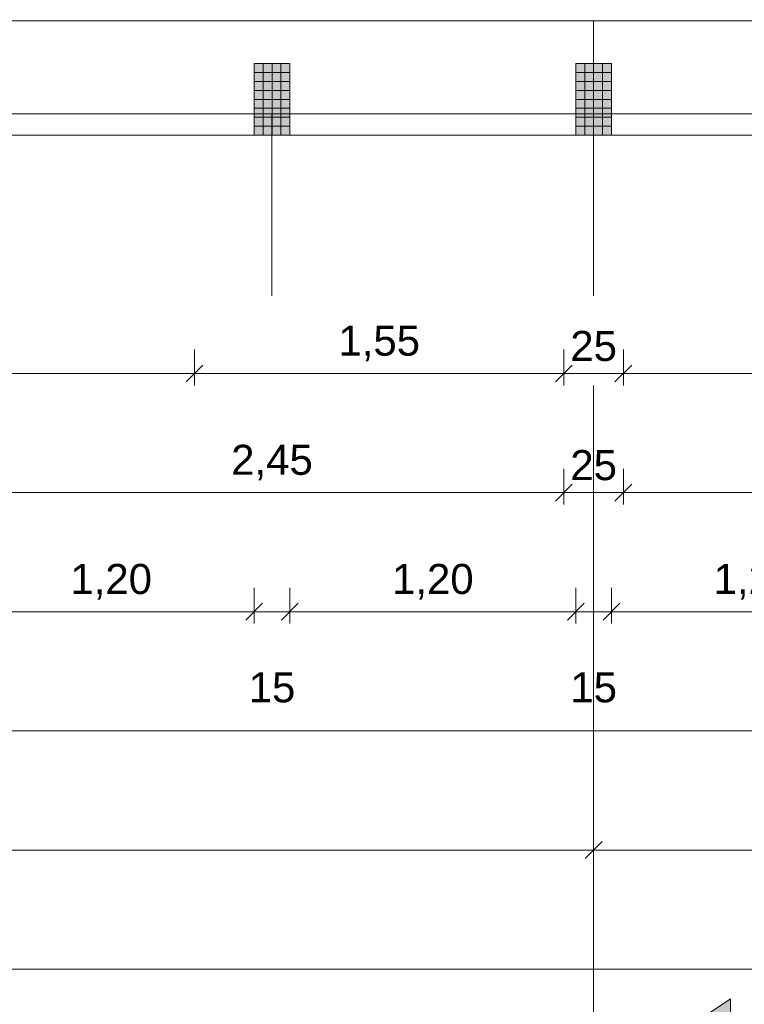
# Model space of a CAD drawing. Header units: metres. Extents: x -167 to 152, y -127 to 99.
# Tile 48 of 225: x -18.61 to -15.57, y -25.92 to -21.79. Entities that reach past the tile are written whole.
import ezdxf

# ---------------------------------------------------------------- set-up
doc = ezdxf.new("R2010")
doc.units = ezdxf.units.M
doc.header["$PDMODE"] = 1
doc.header["$PDSIZE"] = -2
doc.linetypes.add('Achsen 01', pattern=[5.291531, 3.175, -1.058062, 0.352704, -0.705764])
doc.linetypes.add('Raster 01', pattern=[2, 1, -1])
doc.layers.get('0').update_dxf_attribs({"lineweight": 25})
for name, color, linetype, lineweight, true_color in [('014_Fassadenarbeiten-000 Aufsicht Betonfertigteile', 7, 'Continuous', 9, 0xc0c0c0), ('031_Metallbauarbeiten-330 Aufsicht Metallbauarbeiten', 7, 'Continuous', 9, 0xa6a6a6), ('AV1-Achsen', 1, 'Achsen 01', 18, 0xff0000), ('AV1-Raster', 7, 'Raster 01', 9, 0xa6a6a6)]:
    doc.layers.add(name, color=color, linetype=linetype, lineweight=lineweight, true_color=true_color)
for name, color, linetype, lineweight in [('014_Fassadenarbeiten-330 Betonfertigteile vertikal', 7, 'Continuous', 9), ('030_Sonnenschutzarbeiten-BLENDSCHUTZ', 7, 'Continuous', 5), ('_1.35m (3D)', 7, 'Continuous', 9), ('_GRU (2D)', 7, 'Continuous', 9), ('_OG 1 (2D)', 7, 'Continuous', 9), ('_OG 1 - DS (2D)', 7, 'Continuous', 9), ('AV1-Schnitt Achsen', 7, 'Achsen 01', 18), ('Bemaßung-Bemaßung', 7, 'Continuous', 9)]:
    doc.layers.add(name, color=color, linetype=linetype, lineweight=lineweight)
doc.layers.get('0').freeze()
doc.styles.add('Arial', font='arial.ttf')
doc.dimstyles.new('COE 50', dxfattribs={"dimtxt": 126.090495, "dimasz": 0.001414, "dimexe": 0.001, "dimexo": 0.01, "dimgap": 0.001, "dimtad": 1, "dimdec": 3, "dimtxsty": 'Arial', "dimblk": 'VW_SLASH-4', "dimblk1": 'VW_SLASH-4', "dimblk2": 'VW_SLASH-4', "dimcen": 0, "dimadec": 3, "dimazin": 0, "dimtfac": 0.8, "dimtdec": 3, "dimtix": 1, "dimtmove": 0, "dimatfit": 0, "dimldrblk": 'VW_SLASH-3', "dimfxl": 0.002, "dimfxlon": 1, "dimfrac": 2, "dimtolj": 1, "dimarcsym": 0})
pattern_1 = [(-90, (0, 0), (0.0375, 0), [])]
pattern_2 = [(0, (0, 0), (2e-18, -0.0375), [])]

# ---------------------------------------------------------------- blocks, each defined once
blk = doc.blocks.new('Group-2')
at = {"layer": 'AV1-Raster'}
for p, q in [((-17.55, -22.95), (-17.55, 1.35)), ((-16.2, -22.95), (-16.2, 1.35))]:
    blk.add_line(p, q, dxfattribs=at)
blk = doc.blocks.new('1.35m (3D)')
at = {"layer": 'AV1-Raster', "color": 7}
blk.add_blockref('Group-2', (0, 0), dxfattribs=at)
blk = doc.blocks.new('VW_SLASH-4')
at = {"color": 0, "linetype": 'ByBlock', "lineweight": -2, "transparency": 16777216}
blk.add_line((0, 0), (-1, 0), dxfattribs=at)
at = {"color": 0, "linetype": 'Continuous', "lineweight": 15, "transparency": 16777216, "flags": 128}
blk.add_lwpolyline([(0.5, 0.5), (-0.5, -0.5)], dxfattribs=at)
blk = doc.blocks.new('*D26')
at = {"layer": '030_Sonnenschutzarbeiten-BLENDSCHUTZ', "color": 0, "lineweight": -2}
for p, q in [((-16.075, -22.025), (-16.075, -22.175)), ((-13.625, -22.025), (-13.625, -22.175)), ((-13.6957, -22.125), (-16.0043, -22.125))]:
    blk.add_line(p, q, dxfattribs=at)
at = {"layer": 'Defpoints', "color": 0}
for p in [(-16.075, -21.385), (-13.625, -21.385), (-16.075, -22.125)]:
    blk.add_point(p, dxfattribs=at)
at = {"layer": '030_Sonnenschutzarbeiten-BLENDSCHUTZ', "color": 0, "lineweight": -2, "xscale": 0.070693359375, "yscale": 0.070693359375, "zscale": 0.070693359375, "rotation": 180}
blk.add_blockref('VW_SLASH-4', (-16.075, -22.125), dxfattribs=at)
at = {"layer": '030_Sonnenschutzarbeiten-BLENDSCHUTZ', "color": 0, "lineweight": -2, "xscale": 0.070693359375, "yscale": 0.070693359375, "zscale": 0.070693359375}
blk.add_blockref('VW_SLASH-4', (-13.625, -22.125), dxfattribs=at)
at = {"layer": '030_Sonnenschutzarbeiten-BLENDSCHUTZ', "color": 0, "lineweight": 13, "insert": (-14.85, -21.9992), "char_height": 0.12609, "attachment_point": 5, "style": 'Arial'}
blk.add_mtext('\\A1;2,45', dxfattribs=at)
blk = doc.blocks.new('VW_SLASH-3')
at = {"color": 0, "linetype": 'ByBlock', "lineweight": -2, "transparency": 16777216}
blk.add_line((0, 0), (-1, 0), dxfattribs=at)
at = {"color": 0, "linetype": 'Continuous', "lineweight": 15, "transparency": 16777216, "flags": 128}
blk.add_lwpolyline([(0.5, 0.5), (-0.5, -0.5)], dxfattribs=at)
blk = doc.blocks.new('*D416')
at = {"layer": 'Bemaßung-Bemaßung', "color": 0, "lineweight": -2}
for p, q in [((-39.15, -25.675), (-39.15, -25.825)), ((0, -25.675), (0, -25.825)), ((-0.0707, -25.775), (-39.0793, -25.775))]:
    blk.add_line(p, q, dxfattribs=at)
at = {"layer": 'Defpoints', "color": 0}
for p in [(-39.15, -21.6), (0, -21.6), (-39.15, -25.775)]:
    blk.add_point(p, dxfattribs=at)
at = {"layer": 'Bemaßung-Bemaßung', "color": 0, "lineweight": -2, "xscale": 0.070693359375, "yscale": 0.070693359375, "zscale": 0.070693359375, "rotation": 180}
blk.add_blockref('VW_SLASH-4', (-39.15, -25.775), dxfattribs=at)
at = {"layer": 'Bemaßung-Bemaßung', "color": 0, "lineweight": -2, "xscale": 0.070693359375, "yscale": 0.070693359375, "zscale": 0.070693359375}
blk.add_blockref('VW_SLASH-4', (0, -25.775), dxfattribs=at)
at = {"layer": 'Bemaßung-Bemaßung', "color": 0, "insert": (-19.575, -25.6341), "char_height": 0.15131, "attachment_point": 5, "style": 'Arial'}
blk.add_mtext('\\A1;39,15', dxfattribs=at)
blk = doc.blocks.new('*D420')
at = {"layer": 'Bemaßung-Bemaßung', "color": 0, "lineweight": -2}
for p, q in [((-22.95, -25.175), (-22.95, -25.325)), ((-16.2, -25.175), (-16.2, -25.325)), ((-16.2707, -25.275), (-22.8793, -25.275))]:
    blk.add_line(p, q, dxfattribs=at)
at = {"layer": 'Defpoints', "color": 0}
for p in [(-22.95, -21.6), (-16.2, -21.6), (-22.95, -25.275)]:
    blk.add_point(p, dxfattribs=at)
at = {"layer": 'Bemaßung-Bemaßung', "color": 0, "lineweight": -2, "xscale": 0.070693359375, "yscale": 0.070693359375, "zscale": 0.070693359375, "rotation": 180}
blk.add_blockref('VW_SLASH-4', (-22.95, -25.275), dxfattribs=at)
at = {"layer": 'Bemaßung-Bemaßung', "color": 0, "lineweight": -2, "xscale": 0.070693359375, "yscale": 0.070693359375, "zscale": 0.070693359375}
blk.add_blockref('VW_SLASH-4', (-16.2, -25.275), dxfattribs=at)
at = {"layer": 'Bemaßung-Bemaßung', "color": 0, "insert": (-19.575, -25.1492), "char_height": 0.12609, "attachment_point": 5, "style": 'Arial'}
blk.add_mtext('\\A1;6,75', dxfattribs=at)
blk = doc.blocks.new('*D421')
at = {"layer": 'Bemaßung-Bemaßung', "color": 0, "lineweight": -2}
for p, q in [((-16.2, -25.175), (-16.2, -25.325)), ((-10.8, -25.175), (-10.8, -25.325)), ((-10.8707, -25.275), (-16.1293, -25.275))]:
    blk.add_line(p, q, dxfattribs=at)
at = {"layer": 'Defpoints', "color": 0}
for p in [(-16.2, -21.6), (-10.8, -21.6), (-16.2, -25.275)]:
    blk.add_point(p, dxfattribs=at)
at = {"layer": 'Bemaßung-Bemaßung', "color": 0, "lineweight": -2, "xscale": 0.070693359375, "yscale": 0.070693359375, "zscale": 0.070693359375, "rotation": 180}
blk.add_blockref('VW_SLASH-4', (-16.2, -25.275), dxfattribs=at)
at = {"layer": 'Bemaßung-Bemaßung', "color": 0, "lineweight": -2, "xscale": 0.070693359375, "yscale": 0.070693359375, "zscale": 0.070693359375}
blk.add_blockref('VW_SLASH-4', (-10.8, -25.275), dxfattribs=at)
at = {"layer": 'Bemaßung-Bemaßung', "color": 0, "insert": (-13.5, -25.1492), "char_height": 0.12609, "attachment_point": 5, "style": 'Arial'}
blk.add_mtext('\\A1;5,40', dxfattribs=at)
blk = doc.blocks.new('*D432')
at = {"layer": 'Bemaßung-Bemaßung', "color": 0, "lineweight": -2}
for p, q in [((-39.825, -24.675), (-39.825, -24.825)), ((0.675, -24.675), (0.675, -24.825)), ((0.6043, -24.775), (-39.7543, -24.775))]:
    blk.add_line(p, q, dxfattribs=at)
at = {"layer": 'Defpoints', "color": 0}
for p in [(-39.825, -22.275), (0.675, -22.275), (-39.825, -24.775)]:
    blk.add_point(p, dxfattribs=at)
at = {"layer": 'Bemaßung-Bemaßung', "color": 0, "lineweight": -2, "xscale": 0.070693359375, "yscale": 0.070693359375, "zscale": 0.070693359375, "rotation": 180}
blk.add_blockref('VW_SLASH-4', (-39.825, -24.775), dxfattribs=at)
at = {"layer": 'Bemaßung-Bemaßung', "color": 0, "lineweight": -2, "xscale": 0.070693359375, "yscale": 0.070693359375, "zscale": 0.070693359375}
blk.add_blockref('VW_SLASH-4', (0.675, -24.775), dxfattribs=at)
at = {"layer": 'Bemaßung-Bemaßung', "color": 0, "insert": (-19.575, -24.6492), "char_height": 0.12609, "attachment_point": 5, "style": 'Arial'}
blk.add_mtext('\\A1;40,50', dxfattribs=at)
blk = doc.blocks.new('*D459')
at = {"layer": 'Bemaßung-Bemaßung', "color": 0, "linetype": 'Continuous', "lineweight": -2}
for p, q in [((-16.125, -24.175), (-16.125, -24.325)), ((-14.925, -24.175), (-14.925, -24.325)), ((-16.0543, -24.275), (-14.9957, -24.275))]:
    blk.add_line(p, q, dxfattribs=at)
at = {"layer": 'Defpoints', "color": 0}
for p in [(-16.125, -22.275), (-14.925, -22.275), (-14.925, -24.275)]:
    blk.add_point(p, dxfattribs=at)
at = {"layer": 'Bemaßung-Bemaßung', "color": 0, "lineweight": -2, "xscale": 0.070693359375, "yscale": 0.070693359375, "zscale": 0.070693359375, "rotation": 180}
blk.add_blockref('VW_SLASH-4', (-16.125, -24.275), dxfattribs=at)
at = {"layer": 'Bemaßung-Bemaßung', "color": 0, "lineweight": -2, "xscale": 0.070693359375, "yscale": 0.070693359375, "zscale": 0.070693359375}
blk.add_blockref('VW_SLASH-4', (-14.925, -24.275), dxfattribs=at)
at = {"layer": 'Bemaßung-Bemaßung', "color": 0, "insert": (-15.525, -24.1492), "char_height": 0.12609, "attachment_point": 5, "style": 'Arial'}
blk.add_mtext('\\A1;1,20', dxfattribs=at)
blk = doc.blocks.new('*D460')
at = {"layer": 'Bemaßung-Bemaßung', "color": 0, "linetype": 'Continuous', "lineweight": -2}
for p, q in [((-16.275, -24.175), (-16.275, -24.325)), ((-16.125, -24.175), (-16.125, -24.325)), ((-16.3457, -24.275), (-16.4164, -24.275)), ((-16.275, -24.275), (-16.125, -24.275)), ((-16.0543, -24.275), (-15.9836, -24.275))]:
    blk.add_line(p, q, dxfattribs=at)
at = {"layer": 'Defpoints', "color": 0}
for p in [(-16.275, -22.275), (-16.125, -22.275), (-16.125, -24.275)]:
    blk.add_point(p, dxfattribs=at)
at = {"layer": 'Bemaßung-Bemaßung', "color": 0, "lineweight": -2, "xscale": 0.070693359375, "yscale": 0.070693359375, "zscale": 0.070693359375}
blk.add_blockref('VW_SLASH-4', (-16.275, -24.275), dxfattribs=at)
at = {"layer": 'Bemaßung-Bemaßung', "color": 0, "lineweight": -2, "xscale": 0.070693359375, "yscale": 0.070693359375, "zscale": 0.070693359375, "rotation": 180}
blk.add_blockref('VW_SLASH-4', (-16.125, -24.275), dxfattribs=at)
at = {"layer": 'Bemaßung-Bemaßung', "color": 0, "insert": (-16.2, -24.5931), "char_height": 0.12609, "attachment_point": 5, "style": 'Arial'}
blk.add_mtext('\\A1;15', dxfattribs=at)
blk = doc.blocks.new('*D461')
at = {"layer": 'Bemaßung-Bemaßung', "color": 0, "linetype": 'Continuous', "lineweight": -2}
for p, q in [((-17.475, -24.175), (-17.475, -24.325)), ((-16.275, -24.175), (-16.275, -24.325)), ((-17.4043, -24.275), (-16.3457, -24.275))]:
    blk.add_line(p, q, dxfattribs=at)
at = {"layer": 'Defpoints', "color": 0}
for p in [(-17.475, -22.275), (-16.275, -22.275), (-16.275, -24.275)]:
    blk.add_point(p, dxfattribs=at)
at = {"layer": 'Bemaßung-Bemaßung', "color": 0, "lineweight": -2, "xscale": 0.070693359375, "yscale": 0.070693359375, "zscale": 0.070693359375, "rotation": 180}
blk.add_blockref('VW_SLASH-4', (-17.475, -24.275), dxfattribs=at)
at = {"layer": 'Bemaßung-Bemaßung', "color": 0, "lineweight": -2, "xscale": 0.070693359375, "yscale": 0.070693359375, "zscale": 0.070693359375}
blk.add_blockref('VW_SLASH-4', (-16.275, -24.275), dxfattribs=at)
at = {"layer": 'Bemaßung-Bemaßung', "color": 0, "insert": (-16.875, -24.1492), "char_height": 0.12609, "attachment_point": 5, "style": 'Arial'}
blk.add_mtext('\\A1;1,20', dxfattribs=at)
blk = doc.blocks.new('*D462')
at = {"layer": 'Bemaßung-Bemaßung', "color": 0, "linetype": 'Continuous', "lineweight": -2}
for p, q in [((-17.625, -24.175), (-17.625, -24.325)), ((-17.475, -24.175), (-17.475, -24.325)), ((-17.6957, -24.275), (-17.7664, -24.275)), ((-17.625, -24.275), (-17.475, -24.275)), ((-17.4043, -24.275), (-17.3336, -24.275))]:
    blk.add_line(p, q, dxfattribs=at)
at = {"layer": 'Defpoints', "color": 0}
for p in [(-17.625, -22.275), (-17.475, -22.275), (-17.475, -24.275)]:
    blk.add_point(p, dxfattribs=at)
at = {"layer": 'Bemaßung-Bemaßung', "color": 0, "lineweight": -2, "xscale": 0.070693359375, "yscale": 0.070693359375, "zscale": 0.070693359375}
blk.add_blockref('VW_SLASH-4', (-17.625, -24.275), dxfattribs=at)
at = {"layer": 'Bemaßung-Bemaßung', "color": 0, "lineweight": -2, "xscale": 0.070693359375, "yscale": 0.070693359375, "zscale": 0.070693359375, "rotation": 180}
blk.add_blockref('VW_SLASH-4', (-17.475, -24.275), dxfattribs=at)
at = {"layer": 'Bemaßung-Bemaßung', "color": 0, "insert": (-17.55, -24.5931), "char_height": 0.12609, "attachment_point": 5, "style": 'Arial'}
blk.add_mtext('\\A1;15', dxfattribs=at)
blk = doc.blocks.new('*D463')
at = {"layer": 'Bemaßung-Bemaßung', "color": 0, "linetype": 'Continuous', "lineweight": -2}
for p, q in [((-18.825, -24.175), (-18.825, -24.325)), ((-17.625, -24.175), (-17.625, -24.325)), ((-18.7543, -24.275), (-17.6957, -24.275))]:
    blk.add_line(p, q, dxfattribs=at)
at = {"layer": 'Defpoints', "color": 0}
for p in [(-18.825, -22.275), (-17.625, -22.275), (-17.625, -24.275)]:
    blk.add_point(p, dxfattribs=at)
at = {"layer": 'Bemaßung-Bemaßung', "color": 0, "lineweight": -2, "xscale": 0.070693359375, "yscale": 0.070693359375, "zscale": 0.070693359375, "rotation": 180}
blk.add_blockref('VW_SLASH-4', (-18.825, -24.275), dxfattribs=at)
at = {"layer": 'Bemaßung-Bemaßung', "color": 0, "lineweight": -2, "xscale": 0.070693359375, "yscale": 0.070693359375, "zscale": 0.070693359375}
blk.add_blockref('VW_SLASH-4', (-17.625, -24.275), dxfattribs=at)
at = {"layer": 'Bemaßung-Bemaßung', "color": 0, "insert": (-18.225, -24.1492), "char_height": 0.12609, "attachment_point": 5, "style": 'Arial'}
blk.add_mtext('\\A1;1,20', dxfattribs=at)
blk = doc.blocks.new('*D581')
at = {"layer": 'Bemaßung-Bemaßung', "color": 0, "linetype": 'Continuous', "lineweight": -2}
for p, q in [((-22.825, -23.175), (-22.825, -23.325)), ((-17.875, -23.175), (-17.875, -23.325)), ((-17.9457, -23.275), (-22.7543, -23.275))]:
    blk.add_line(p, q, dxfattribs=at)
at = {"layer": 'Defpoints', "color": 0}
for p in [(-17.875, -18.625), (-22.825, -21.725), (-22.825, -23.275)]:
    blk.add_point(p, dxfattribs=at)
at = {"layer": 'Bemaßung-Bemaßung', "color": 0, "lineweight": -2, "xscale": 0.070693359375, "yscale": 0.070693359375, "zscale": 0.070693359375, "rotation": 180}
blk.add_blockref('VW_SLASH-4', (-22.825, -23.275), dxfattribs=at)
at = {"layer": 'Bemaßung-Bemaßung', "color": 0, "lineweight": -2, "xscale": 0.070693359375, "yscale": 0.070693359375, "zscale": 0.070693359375}
blk.add_blockref('VW_SLASH-4', (-17.875, -23.275), dxfattribs=at)
at = {"layer": 'Bemaßung-Bemaßung', "color": 0, "insert": (-20.35, -23.1492), "char_height": 0.12609, "attachment_point": 5, "style": 'Arial'}
blk.add_mtext('\\A1;4,95', dxfattribs=at)
blk = doc.blocks.new('*D582')
at = {"layer": 'Bemaßung-Bemaßung', "color": 0, "linetype": 'Continuous', "lineweight": -2}
for p, q in [((-17.875, -23.175), (-17.875, -23.325)), ((-16.325, -23.175), (-16.325, -23.325)), ((-16.3957, -23.275), (-17.8043, -23.275))]:
    blk.add_line(p, q, dxfattribs=at)
at = {"layer": 'Defpoints', "color": 0}
for p in [(-17.875, -18.625), (-16.325, -21.725), (-17.875, -23.275)]:
    blk.add_point(p, dxfattribs=at)
at = {"layer": 'Bemaßung-Bemaßung', "color": 0, "lineweight": -2, "xscale": 0.070693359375, "yscale": 0.070693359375, "zscale": 0.070693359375, "rotation": 180}
blk.add_blockref('VW_SLASH-4', (-17.875, -23.275), dxfattribs=at)
at = {"layer": 'Bemaßung-Bemaßung', "color": 0, "lineweight": -2, "xscale": 0.070693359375, "yscale": 0.070693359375, "zscale": 0.070693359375}
blk.add_blockref('VW_SLASH-4', (-16.325, -23.275), dxfattribs=at)
at = {"layer": 'Bemaßung-Bemaßung', "color": 0, "insert": (-17.1, -23.1492), "char_height": 0.12609, "attachment_point": 5, "style": 'Arial'}
blk.add_mtext('\\A1;1,55', dxfattribs=at)
blk = doc.blocks.new('*D583')
at = {"layer": 'Bemaßung-Bemaßung', "color": 0, "linetype": 'Continuous', "lineweight": -2}
for p, q in [((-16.325, -23.175), (-16.325, -23.325)), ((-16.075, -23.175), (-16.075, -23.325)), ((-16.3957, -23.275), (-16.4664, -23.275)), ((-16.075, -23.275), (-16.325, -23.275)), ((-16.0043, -23.275), (-15.9336, -23.275))]:
    blk.add_line(p, q, dxfattribs=at)
at = {"layer": 'Defpoints', "color": 0}
for p in [(-16.325, -21.725), (-16.075, -21.725), (-16.325, -23.275)]:
    blk.add_point(p, dxfattribs=at)
at = {"layer": 'Bemaßung-Bemaßung', "color": 0, "lineweight": -2, "xscale": 0.070693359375, "yscale": 0.070693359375, "zscale": 0.070693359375}
blk.add_blockref('VW_SLASH-4', (-16.325, -23.275), dxfattribs=at)
at = {"layer": 'Bemaßung-Bemaßung', "color": 0, "lineweight": -2, "xscale": 0.070693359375, "yscale": 0.070693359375, "zscale": 0.070693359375, "rotation": 180}
blk.add_blockref('VW_SLASH-4', (-16.075, -23.275), dxfattribs=at)
at = {"layer": 'Bemaßung-Bemaßung', "color": 0, "insert": (-16.2, -23.1606), "char_height": 0.12609, "attachment_point": 5, "style": 'Arial'}
blk.add_mtext('\\A1;25', dxfattribs=at)
blk = doc.blocks.new('*D584')
at = {"layer": 'Bemaßung-Bemaßung', "color": 0, "linetype": 'Continuous', "lineweight": -2}
for p, q in [((-16.075, -23.175), (-16.075, -23.325)), ((-12.225, -23.175), (-12.225, -23.325)), ((-12.2957, -23.275), (-16.0043, -23.275))]:
    blk.add_line(p, q, dxfattribs=at)
at = {"layer": 'Defpoints', "color": 0}
for p in [(-12.225, -21.475), (-16.075, -21.725), (-16.075, -23.275)]:
    blk.add_point(p, dxfattribs=at)
at = {"layer": 'Bemaßung-Bemaßung', "color": 0, "lineweight": -2, "xscale": 0.070693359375, "yscale": 0.070693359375, "zscale": 0.070693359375, "rotation": 180}
blk.add_blockref('VW_SLASH-4', (-16.075, -23.275), dxfattribs=at)
at = {"layer": 'Bemaßung-Bemaßung', "color": 0, "lineweight": -2, "xscale": 0.070693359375, "yscale": 0.070693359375, "zscale": 0.070693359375}
blk.add_blockref('VW_SLASH-4', (-12.225, -23.275), dxfattribs=at)
at = {"layer": 'Bemaßung-Bemaßung', "color": 0, "insert": (-14.15, -23.1492), "char_height": 0.12609, "attachment_point": 5, "style": 'Arial'}
blk.add_mtext('\\A1;3,85', dxfattribs=at)
blk = doc.blocks.new('*D629')
at = {"layer": 'Bemaßung-Bemaßung', "color": 0, "lineweight": -2}
for p, q in [((-18.775, -23.675), (-18.775, -23.825)), ((-16.325, -23.675), (-16.325, -23.825)), ((-16.3957, -23.775), (-18.7043, -23.775))]:
    blk.add_line(p, q, dxfattribs=at)
at = {"layer": 'Defpoints', "color": 0}
for p in [(-18.775, -21.475), (-16.325, -21.725), (-18.775, -23.775)]:
    blk.add_point(p, dxfattribs=at)
at = {"layer": 'Bemaßung-Bemaßung', "color": 0, "lineweight": -2, "xscale": 0.070693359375, "yscale": 0.070693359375, "zscale": 0.070693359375, "rotation": 180}
blk.add_blockref('VW_SLASH-4', (-18.775, -23.775), dxfattribs=at)
at = {"layer": 'Bemaßung-Bemaßung', "color": 0, "lineweight": -2, "xscale": 0.070693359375, "yscale": 0.070693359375, "zscale": 0.070693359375}
blk.add_blockref('VW_SLASH-4', (-16.325, -23.775), dxfattribs=at)
at = {"layer": 'Bemaßung-Bemaßung', "color": 0, "insert": (-17.55, -23.6492), "char_height": 0.12609, "attachment_point": 5, "style": 'Arial'}
blk.add_mtext('\\A1;2,45', dxfattribs=at)
blk = doc.blocks.new('*D630')
at = {"layer": 'Bemaßung-Bemaßung', "color": 0, "lineweight": -2}
for p, q in [((-16.325, -23.675), (-16.325, -23.825)), ((-16.075, -23.675), (-16.075, -23.825)), ((-16.3957, -23.775), (-16.4664, -23.775)), ((-16.075, -23.775), (-16.325, -23.775)), ((-16.0043, -23.775), (-15.9336, -23.775))]:
    blk.add_line(p, q, dxfattribs=at)
at = {"layer": 'Defpoints', "color": 0}
for p in [(-16.325, -21.725), (-16.075, -21.725), (-16.325, -23.775)]:
    blk.add_point(p, dxfattribs=at)
at = {"layer": 'Bemaßung-Bemaßung', "color": 0, "lineweight": -2, "xscale": 0.070693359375, "yscale": 0.070693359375, "zscale": 0.070693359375}
blk.add_blockref('VW_SLASH-4', (-16.325, -23.775), dxfattribs=at)
at = {"layer": 'Bemaßung-Bemaßung', "color": 0, "lineweight": -2, "xscale": 0.070693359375, "yscale": 0.070693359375, "zscale": 0.070693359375, "rotation": 180}
blk.add_blockref('VW_SLASH-4', (-16.075, -23.775), dxfattribs=at)
at = {"layer": 'Bemaßung-Bemaßung', "color": 0, "insert": (-16.2, -23.6606), "char_height": 0.12609, "attachment_point": 5, "style": 'Arial'}
blk.add_mtext('\\A1;25', dxfattribs=at)
blk = doc.blocks.new('*D631')
at = {"layer": 'Bemaßung-Bemaßung', "color": 0, "lineweight": -2}
for p, q in [((-16.075, -23.675), (-16.075, -23.825)), ((-13.625, -23.675), (-13.625, -23.825)), ((-13.6957, -23.775), (-16.0043, -23.775))]:
    blk.add_line(p, q, dxfattribs=at)
at = {"layer": 'Defpoints', "color": 0}
for p in [(-13.625, -21.475), (-16.075, -21.725), (-16.075, -23.775)]:
    blk.add_point(p, dxfattribs=at)
at = {"layer": 'Bemaßung-Bemaßung', "color": 0, "lineweight": -2, "xscale": 0.070693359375, "yscale": 0.070693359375, "zscale": 0.070693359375, "rotation": 180}
blk.add_blockref('VW_SLASH-4', (-16.075, -23.775), dxfattribs=at)
at = {"layer": 'Bemaßung-Bemaßung', "color": 0, "lineweight": -2, "xscale": 0.070693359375, "yscale": 0.070693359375, "zscale": 0.070693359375}
blk.add_blockref('VW_SLASH-4', (-13.625, -23.775), dxfattribs=at)
at = {"layer": 'Bemaßung-Bemaßung', "color": 0, "insert": (-14.85, -23.6492), "char_height": 0.12609, "attachment_point": 5, "style": 'Arial'}
blk.add_mtext('\\A1;2,45', dxfattribs=at)
blk = doc.blocks.new('Group-747')
at = {"layer": 'AV1-Achsen'}
blk.add_line((-16.2, -26.5), (-16.2, 4.9), dxfattribs=at)
blk = doc.blocks.new('Group-761')
at = {"layer": 'AV1-Schnitt Achsen', "linetype": 'Continuous', "lineweight": 0}
blk.add_hatch(color=7, dxfattribs=at).paths.add_polyline_path([(-15.625, -25.9), (-15.625, -26.3), (-15.925, -26.1)])
at = {"layer": 'AV1-Schnitt Achsen', "linetype": 'Continuous', "flags": 128}
blk.add_lwpolyline([(-15.625, -25.9), (-15.625, -26.3), (-15.925, -26.1)], close=True, dxfattribs=at)
blk = doc.blocks.new('GRU (2D)')
at = {"layer": 'AV1-Achsen', "color": 7}
blk.add_blockref('Group-747', (0, 0), dxfattribs=at)
at = {"layer": 'AV1-Schnitt Achsen', "color": 7}
blk.add_blockref('Group-761', (0, 0), dxfattribs=at)
blk = doc.blocks.new('OG 1 - DS (2D)')
at = {"layer": '030_Sonnenschutzarbeiten-BLENDSCHUTZ', "color": 7, "lineweight": 13}
dim = blk.add_aligned_dim(p1=(-13.625, -21.385), p2=(-16.075, -21.385), distance=0.74, text='2,45', dimstyle='COE 50', override={"dimtxt": 0.12609, "dimasz": 0.070693, "dimexe": 0.05, "dimgap": 0.05, "dimpost": '<>', "dimtxsty": 'Arial', "dimtmove": 2, "dimfxl": 0.1}, dxfattribs=at)
dim.commit()
dim.dimension.update_dxf_attribs({"geometry": '*D26', "text_midpoint": (-14.85, -21.9992)})
blk = doc.blocks.new('OG 1 (2D)')
at = {"layer": '014_Fassadenarbeiten-000 Aufsicht Betonfertigteile', "flags": 128}
blk.add_lwpolyline([(-39.455, -21.905), (0.305, -21.905), (0.675, -22.275), (-39.825, -22.275)], close=True, dxfattribs=at)
at = {"layer": 'Bemaßung-Bemaßung'}
dim = blk.add_linear_dim(base=(-39.825, -24.775), p1=(0.675, -22.275), p2=(-39.825, -22.275), text='40,50', dimstyle='COE 50', override={"dimtxt": 0.12609, "dimasz": 0.070693, "dimexe": 0.05, "dimgap": 0.05, "dimpost": '<>', "dimtxsty": 'Arial', "dimtmove": 2, "dimfxl": 0.1}, dxfattribs=at)
dim.commit()
dim.dimension.update_dxf_attribs({"geometry": '*D432', "text_midpoint": (-19.575, -24.6492)})
at = {"layer": 'Bemaßung-Bemaßung', "linetype": 'Continuous'}
for base, p1, p2, text, override, picture, middle in [((-17.625, -24.275), (-18.825, -22.275), (-17.625, -22.275), '1,20', {"dimtxt": 0.12609, "dimasz": 0.070693, "dimexe": 0.05, "dimgap": 0.05, "dimpost": '<>', "dimtxsty": 'Arial', "dimtmove": 2, "dimfxl": 0.1}, '*D463', (-18.225, -24.1492)), ((-17.475, -24.275), (-17.625, -22.275), (-17.475, -22.275), '15', {"dimtxt": 0.12609, "dimasz": 0.070693, "dimexe": 0.05, "dimgap": 0.05, "dimpost": '<>', "dimtxsty": 'Arial', "dimtix": 0, "dimtmove": 2, "dimfxl": 0.1}, '*D462', (-17.55, -24.5931)), ((-16.275, -24.275), (-17.475, -22.275), (-16.275, -22.275), '1,20', {"dimtxt": 0.12609, "dimasz": 0.070693, "dimexe": 0.05, "dimgap": 0.05, "dimpost": '<>', "dimtxsty": 'Arial', "dimtmove": 2, "dimfxl": 0.1}, '*D461', (-16.875, -24.1492)), ((-16.125, -24.275), (-16.275, -22.275), (-16.125, -22.275), '15', {"dimtxt": 0.12609, "dimasz": 0.070693, "dimexe": 0.05, "dimgap": 0.05, "dimpost": '<>', "dimtxsty": 'Arial', "dimtix": 0, "dimtmove": 2, "dimfxl": 0.1}, '*D460', (-16.2, -24.5931)), ((-14.925, -24.275), (-16.125, -22.275), (-14.925, -22.275), '1,20', {"dimtxt": 0.12609, "dimasz": 0.070693, "dimexe": 0.05, "dimgap": 0.05, "dimpost": '<>', "dimtxsty": 'Arial', "dimtmove": 2, "dimfxl": 0.1}, '*D459', (-15.525, -24.1492))]:
    dim = blk.add_linear_dim(base=base, p1=p1, p2=p2, text=text, dimstyle='COE 50', override=override, dxfattribs=at)
    dim.commit()
    dim.dimension.update_dxf_attribs({"geometry": picture, "text_midpoint": middle})
at = {"color": 255}
blk.add_wipeout([(-16.2, -21.795), (-13.5, -21.795), (-13.5, -22.185), (-16.2, -22.185)], dxfattribs=at).dxf.layer = '031_Metallbauarbeiten-330 Aufsicht Metallbauarbeiten'
at = {"layer": '031_Metallbauarbeiten-330 Aufsicht Metallbauarbeiten', "flags": 128}
blk.add_lwpolyline([(-16.2, -21.795), (-13.5, -21.795), (-13.5, -22.185), (-16.2, -22.185)], close=True, dxfattribs=at)
at = {"layer": 'Bemaßung-Bemaßung', "linetype": 'Continuous'}
dim = blk.add_linear_dim(base=(-16.075, -23.275), p1=(-12.225, -21.475), p2=(-16.075, -21.725), text='3,85', dimstyle='COE 50', override={"dimtxt": 0.12609, "dimasz": 0.070693, "dimexe": 0.05, "dimgap": 0.05, "dimpost": '<>', "dimtxsty": 'Arial', "dimtmove": 2, "dimfxl": 0.1}, dxfattribs=at)
dim.commit()
dim.dimension.update_dxf_attribs({"geometry": '*D584', "text_midpoint": (-14.15, -23.1492)})
at = {"layer": 'Bemaßung-Bemaßung'}
dim = blk.add_linear_dim(base=(-16.075, -23.775), p1=(-13.625, -21.475), p2=(-16.075, -21.725), text='2,45', dimstyle='COE 50', override={"dimtxt": 0.12609, "dimasz": 0.070693, "dimexe": 0.05, "dimgap": 0.05, "dimpost": '<>', "dimtxsty": 'Arial', "dimtmove": 2, "dimfxl": 0.1}, dxfattribs=at)
dim.commit()
dim.dimension.update_dxf_attribs({"geometry": '*D631', "text_midpoint": (-14.85, -23.6492)})
at = {"color": 255}
blk.add_wipeout([(-18.825, -21.795), (-16.2, -21.795), (-16.2, -22.185), (-18.825, -22.185)], dxfattribs=at).dxf.layer = '031_Metallbauarbeiten-330 Aufsicht Metallbauarbeiten'
at = {"layer": '014_Fassadenarbeiten-330 Betonfertigteile vertikal', "linetype": 'Continuous', "lineweight": 0}
for points in [[(-17.475, -21.975), (-17.625, -21.975), (-17.625, -22.275), (-17.475, -22.275)], [(-16.125, -21.975), (-16.275, -21.975), (-16.275, -22.275), (-16.125, -22.275)]]:
    blk.add_hatch(color=9, dxfattribs=at).paths.add_polyline_path(points)
at = {"layer": '014_Fassadenarbeiten-330 Betonfertigteile vertikal', "linetype": 'Continuous', "lineweight": 9}
h = blk.add_hatch(dxfattribs=at)
h.set_pattern_fill('Stahlbetonfertigteil', color=8, style=0, pattern_type=2)
h.set_pattern_definition(pattern_1)
h.paths.add_polyline_path([(-17.475, -21.975), (-17.625, -21.975), (-17.625, -22.275), (-17.475, -22.275)])
at = {"layer": '014_Fassadenarbeiten-330 Betonfertigteile vertikal', "linetype": 'Continuous', "lineweight": 13}
h = blk.add_hatch(dxfattribs=at)
h.set_pattern_fill('Stahlbetonfertigteil-1', color=8, style=0, pattern_type=2)
h.set_pattern_definition(pattern_2)
h.paths.add_polyline_path([(-17.475, -21.975), (-17.625, -21.975), (-17.625, -22.275), (-17.475, -22.275)])
at = {"layer": '014_Fassadenarbeiten-330 Betonfertigteile vertikal', "linetype": 'Continuous', "lineweight": 9}
h = blk.add_hatch(dxfattribs=at)
h.set_pattern_fill('Stahlbetonfertigteil', color=8, style=0, pattern_type=2)
h.set_pattern_definition(pattern_1)
h.paths.add_polyline_path([(-16.125, -21.975), (-16.275, -21.975), (-16.275, -22.275), (-16.125, -22.275)])
at = {"layer": '014_Fassadenarbeiten-330 Betonfertigteile vertikal', "linetype": 'Continuous', "lineweight": 13}
h = blk.add_hatch(dxfattribs=at)
h.set_pattern_fill('Stahlbetonfertigteil-1', color=8, style=0, pattern_type=2)
h.set_pattern_definition(pattern_2)
h.paths.add_polyline_path([(-16.125, -21.975), (-16.275, -21.975), (-16.275, -22.275), (-16.125, -22.275)])
at = {"layer": '014_Fassadenarbeiten-330 Betonfertigteile vertikal', "flags": 128}
for points in [[(-17.475, -21.975), (-17.625, -21.975), (-17.625, -22.275), (-17.475, -22.275)], [(-16.125, -21.975), (-16.275, -21.975), (-16.275, -22.275), (-16.125, -22.275)]]:
    blk.add_lwpolyline(points, close=True, dxfattribs=at)
at = {"layer": '031_Metallbauarbeiten-330 Aufsicht Metallbauarbeiten', "flags": 128}
blk.add_lwpolyline([(-18.825, -21.795), (-16.2, -21.795), (-16.2, -22.185), (-18.825, -22.185)], close=True, dxfattribs=at)
at = {"layer": 'Bemaßung-Bemaßung', "linetype": 'Continuous'}
for base, p1, p2, text, picture, middle in [((-22.825, -23.275), (-17.875, -18.625), (-22.825, -21.725), '4,95', '*D581', (-20.35, -23.1492)), ((-17.875, -23.275), (-16.325, -21.725), (-17.875, -18.625), '1,55', '*D582', (-17.1, -23.1492)), ((-16.325, -23.275), (-16.075, -21.725), (-16.325, -21.725), '25', '*D583', (-16.2, -23.1606))]:
    dim = blk.add_linear_dim(base=base, p1=p1, p2=p2, text=text, dimstyle='COE 50', override={"dimtxt": 0.12609, "dimasz": 0.070693, "dimexe": 0.05, "dimgap": 0.05, "dimpost": '<>', "dimtxsty": 'Arial', "dimtmove": 2, "dimfxl": 0.1}, dxfattribs=at)
    dim.commit()
    dim.dimension.update_dxf_attribs({"geometry": picture, "text_midpoint": middle})
at = {"layer": 'Bemaßung-Bemaßung'}
for base, p1, p2, text, picture, middle in [((-18.775, -23.775), (-16.325, -21.725), (-18.775, -21.475), '2,45', '*D629', (-17.55, -23.6492)), ((-16.325, -23.775), (-16.075, -21.725), (-16.325, -21.725), '25', '*D630', (-16.2, -23.6606))]:
    dim = blk.add_linear_dim(base=base, p1=p1, p2=p2, text=text, dimstyle='COE 50', override={"dimtxt": 0.12609, "dimasz": 0.070693, "dimexe": 0.05, "dimgap": 0.05, "dimpost": '<>', "dimtxsty": 'Arial', "dimtmove": 2, "dimfxl": 0.1}, dxfattribs=at)
    dim.commit()
    dim.dimension.update_dxf_attribs({"geometry": picture, "text_midpoint": middle})
at = {"layer": 'Bemaßung-Bemaßung', "color": 1}
for base, p1, p2, text, override, picture, middle in [((-39.15, -25.775), (0, -21.6), (-39.15, -21.6), '39,15', {"dimtxt": 0.151309, "dimasz": 0.070693, "dimexe": 0.05, "dimgap": 0.05, "dimpost": '<>', "dimtxsty": 'Arial', "dimtmove": 2, "dimfxl": 0.1}, '*D416', (-19.575, -25.6341)), ((-22.95, -25.275), (-16.2, -21.6), (-22.95, -21.6), '6,75', {"dimtxt": 0.12609, "dimasz": 0.070693, "dimexe": 0.05, "dimgap": 0.05, "dimpost": '<>', "dimtxsty": 'Arial', "dimtmove": 2, "dimfxl": 0.1}, '*D420', (-19.575, -25.1492)), ((-16.2, -25.275), (-10.8, -21.6), (-16.2, -21.6), '5,40', {"dimtxt": 0.12609, "dimasz": 0.070693, "dimexe": 0.05, "dimgap": 0.05, "dimpost": '<>', "dimtxsty": 'Arial', "dimtmove": 2, "dimfxl": 0.1}, '*D421', (-13.5, -25.1492))]:
    dim = blk.add_linear_dim(base=base, p1=p1, p2=p2, text=text, dimstyle='COE 50', override=override, dxfattribs=at)
    dim.commit()
    dim.dimension.update_dxf_attribs({"geometry": picture, "text_midpoint": middle})

msp = doc.modelspace()

# ---------------------------------------------------------------- block references
at = {"layer": '_1.35m (3D)'}
msp.add_blockref('1.35m (3D)', (0, 0), dxfattribs=at)

# ---------------------------------------------------------------- next in the draw order: block references
at = {"layer": '_OG 1 - DS (2D)'}
msp.add_blockref('OG 1 - DS (2D)', (0, 0), dxfattribs=at)

# ---------------------------------------------------------------- next in the draw order: block references
at = {"layer": '_OG 1 (2D)'}
msp.add_blockref('OG 1 (2D)', (0, 0), dxfattribs=at)

# ---------------------------------------------------------------- next in the draw order: block references
at = {"layer": '_GRU (2D)'}
msp.add_blockref('GRU (2D)', (0, 0), dxfattribs=at)

doc.saveas('drawing.dxf')
